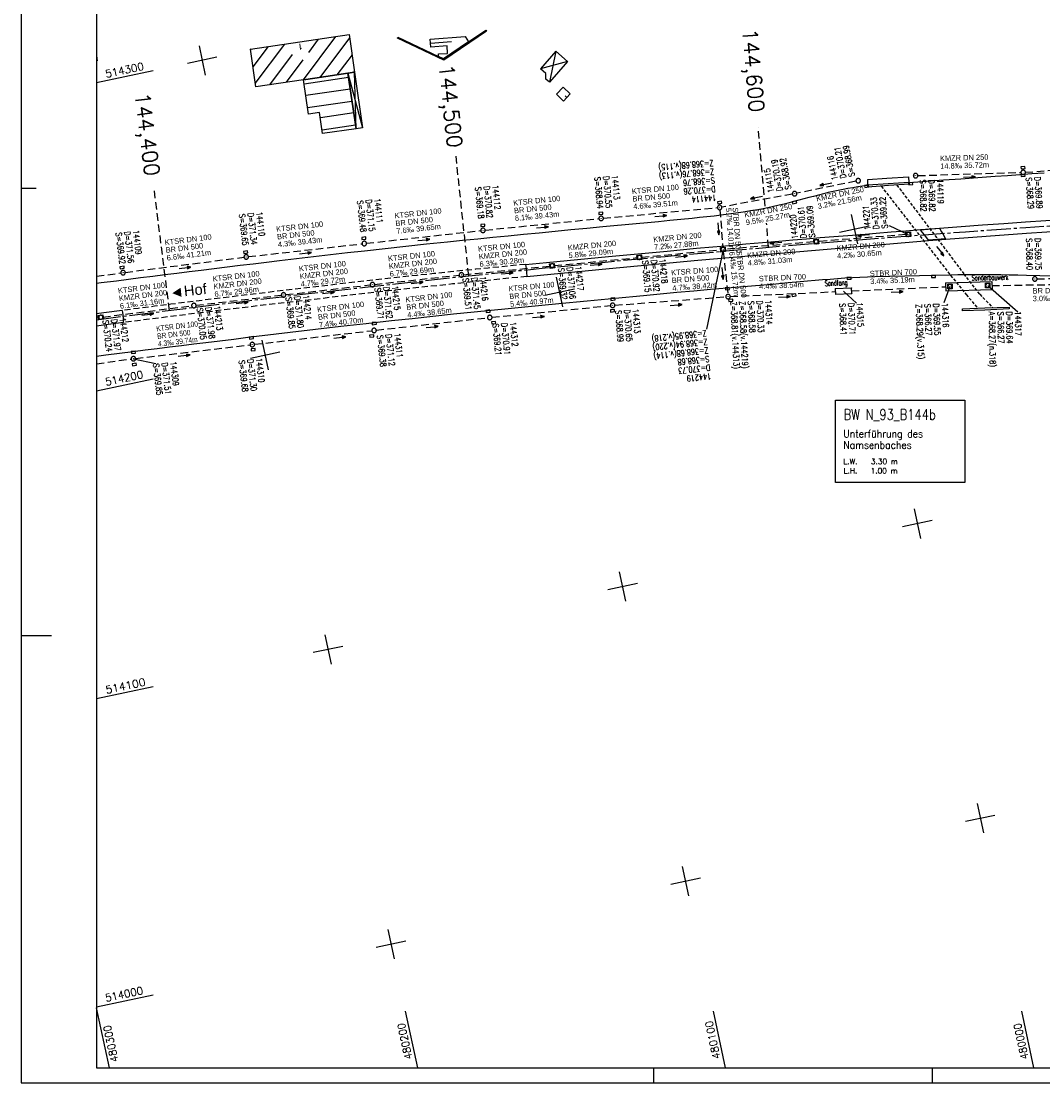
# Model space of a CAD drawing. Extents: x 4513981 to 4515116, y 5480330 to 5480924.
# Tile 1 of 11: x 4513981 to 4514320, y 5480330 to 5480682. Entities that reach past the tile are written whole.
import ezdxf
from ezdxf.enums import TextEntityAlignment as Align

# ---------------------------------------------------------------- set-up
doc = ezdxf.new("R2010")
doc.units = 0
doc.header["$LTSCALE"] = 10
doc.header["$MEASUREMENT"] = 0
for name, pattern in [('ACHSE', [5.5, 4, -0.5, 0.5, -0.5]), ('AUSGEZOGEN', [0]), ('LT00', [0]), ('LT11', [0.3, 0.2, -0.1]), ('LT17', [0.15, 0.1, -0.05]), ('STRICHLINIE2', [0.375, 0.25, -0.125])]:
    doc.linetypes.add(name, pattern=pattern)
doc.layers.get('0').update_dxf_attribs({"linetype": 'LT00'})
for name, color, linetype in [('-BESCH', 7, 'STRICHLINIE2'), ('-BKAN010', 140, 'LT00'), ('-BKAN012', 140, 'LT00'), ('-BKAN013', 140, 'LT00'), ('-BSCH010', 5, 'LT00'), ('-BSCH012', 5, 'LT00'), ('-BSCH013', 5, 'LT00'), ('-Halt-Pfeil', 4, 'LT00'), ('-RICHTUNG-NAME', 250, 'Continuous'), ('A-TEXT-KILOMETER', 30, 'LT17'), ('AX-020', 250, 'ACHSE'), ('BW-SCHRIFT', 20, 'AUSGEZOGEN'), ('DFK_BEB_SCHR', 254, 'LT00'), ('DFK_BEBAUUNG', 250, 'LT00'), ('DFK_HAUS_NR', 250, 'Continuous'), ('MITTELSUE_L', 250, 'LT11'), ('RAHMEN', 250, 'Continuous'), ('V_AFBR_BAB', 250, 'LT00'), ('V_BR_KAPPE', 30, 'LT00'), ('V_BR_WID', 30, 'LT17'), ('V_KA_MULD', 182, 'LT00'), ('V_KA_PRUF', 182, 'LT00'), ('V_MOENCH', 182, 'LT00'), ('V_MSUE', 1, 'LT00'), ('V_PARK_MS', 1, 'LT00'), ('V_RASTER', 250, 'LT00'), ('V_SINKK', 182, 'LT00')]:
    doc.layers.add(name, color=color, linetype=linetype)
doc.styles.add('Arial', font='arial.ttf')
doc.styles.add('Haltungsbeschriftung', font='arial.ttf', dxfattribs={"width": 0.75})
doc.styles.add('Kilometrierung', font='romans.shx')
doc.styles.add('ROMANS', font='romans.shx')
doc.styles.add('schachtbeschriftung', font='romans.shx', dxfattribs={"width": 0.75, "height": 0.2})
doc.styles.get("Standard").update_dxf_attribs({"font": 'romans.shx', "width": 0.8})

# ---------------------------------------------------------------- blocks, each defined once
blk = doc.blocks.new('SYMB0011')
at = {"color": 0, "linetype": 'ByBlock'}
for p, q in [((0.5, 0), (-0.5, 0)), ((0, 0.5), (0, -0.5))]:
    blk.add_line(p, q, dxfattribs=at)
blk = doc.blocks.new('SYMB0003')
at = {"color": 0, "linetype": 'ByBlock'}
for p, q in [((-0.015712, 0), (0.010166, 0.012015)), ((0, -0.021257), (-0.015712, 0)), ((0.010166, 0.012015), (0, -0.021257))]:
    blk.add_line(p, q, dxfattribs=at)
for points in [[(-0.031395, 0.499013), (-0.093691, 0.491144), (-0.154509, 0.475528), (-0.21289, 0.452414), (-0.267913, 0.422164), (-0.318712, 0.385257), (-0.364484, 0.342274), (-0.404509, 0.293893), (-0.438154, 0.240877), (-0.464888, 0.184062), (-0.484292, 0.124345), (-0.496058, 0.062667), (-0.5, 0)], [(-0.5, 0), (-0.496058, -0.062667), (-0.484292, -0.124345), (-0.464888, -0.184062), (-0.438154, -0.240877), (-0.404509, -0.293893), (-0.364485, -0.342274), (-0.318712, -0.385257), (-0.267914, -0.422164), (-0.21289, -0.452414), (-0.154509, -0.475529), (-0.093691, -0.491144), (-0.031395, -0.499014), (0.031395, -0.499014)], [(0.5, 0), (0.496057, 0.062667), (0.484292, 0.124345), (0.464888, 0.184062), (0.438153, 0.240877), (0.404509, 0.293893), (0.364484, 0.342274), (0.318712, 0.385257), (0.267913, 0.422164), (0.21289, 0.452414), (0.154509, 0.475528), (0.093691, 0.491144), (0.031395, 0.499013), (-0.031395, 0.499013)], [(0.031395, -0.499014), (0.093691, -0.491144), (0.154509, -0.475529), (0.21289, -0.452414), (0.267914, -0.422164), (0.318712, -0.385257), (0.364485, -0.342274), (0.404509, -0.293893), (0.438154, -0.240877), (0.464889, -0.184062), (0.484292, -0.124345), (0.496058, -0.062667), (0.5, 0)]]:
    blk.add_lwpolyline(points, dxfattribs=at)
blk = doc.blocks.new('SYMB1210')
at = {"color": 0, "linetype": 'ByBlock'}
blk.add_line((0.018815, -0.179014), (0.055623, -0.17119), dxfattribs=at)
for points in [[(-0.2, -0.2), (-0.2, 0.2), (0.2, 0.2), (0.2, -0.2), (-0.2, -0.2)], [(0.018815, 0.179014), (-0.018815, 0.179014), (-0.055623, 0.17119), (-0.09, 0.155885), (-0.120444, 0.133766), (-0.145623, 0.105801), (-0.164438, 0.073213), (-0.176067, 0.037424), (-0.18, 0)], [(-0.18, 0), (-0.176067, -0.037424), (-0.164438, -0.073213), (-0.145623, -0.105801), (-0.120444, -0.133766), (-0.09, -0.155885), (-0.055623, -0.17119), (-0.018815, -0.179014), (0.018815, -0.179014)], [(0.18, 0), (0.176067, 0.037424), (0.164438, 0.073213), (0.145623, 0.105801), (0.120444, 0.133766), (0.09, 0.155885), (0.055623, 0.17119), (0.018815, 0.179014)], [(0.055623, -0.17119), (0.09, -0.155885), (0.120444, -0.133766), (0.145623, -0.105801), (0.164438, -0.073213), (0.176067, -0.037424), (0.18, 0)]]:
    blk.add_lwpolyline(points, dxfattribs=at)
blk = doc.blocks.new('SYMB0652')
at = {"color": 0, "linetype": 'ByBlock'}
blk.add_lwpolyline([(-0.15, -0.075), (0.15, -0.075), (0.15, 0.075), (-0.15, 0.075), (-0.15, -0.075)], dxfattribs=at)
blk = doc.blocks.new('SYMB0070')
at = {"color": 0, "linetype": 'ByBlock'}
for p, q in [((-0.5, 0), (0.2, 0)), ((0.5, 0), (0.2, 0.1)), ((0.2, 0.1), (0.2, 0)), ((0.468, 0), (0.21, 0.086)), ((0.21, 0.086), (0.21, -0.086)), ((0.21, -0.086), (0.468, 0)), ((0.22, -0.072), (0.437, 0)), ((0.23, -0.058), (0.405, 0)), ((0.24, -0.045), (0.374, 0)), ((0.342, 0), (0.25, 0.031)), ((0.25, 0.031), (0.25, -0.031)), ((0.25, -0.031), (0.342, 0)), ((0.26, -0.017), (0.31, 0)), ((0.27, -0.003), (0.279, 0))]:
    blk.add_line(p, q, dxfattribs=at)
for points in [[(0.2, 0), (0.2, -0.1), (0.5, 0)], [(0.437, 0), (0.22, 0.072), (0.22, -0.072)], [(0.405, 0), (0.23, 0.058), (0.23, -0.058)], [(0.374, 0), (0.24, 0.045), (0.24, -0.045)], [(0.31, 0), (0.26, 0.017), (0.26, -0.017)], [(0.279, 0), (0.27, 0.003), (0.27, -0.003)]]:
    blk.add_lwpolyline(points, dxfattribs=at)

msp = doc.modelspace()

# ---------------------------------------------------------------- linework, layer by layer
at = {"layer": '-BESCH'}
for p, q in [((4514313.93, 5480631.95), (4514361.94, 5480635.38)), ((4514278.22, 5480630.84), (4514312.43, 5480631.88)), ((4514257.69, 5480628.98), (4514238.03, 5480624.98)), ((4514236.56, 5480624.69), (4514213.18, 5480620.39)), ((4514173.85, 5480616.7), (4514211.7, 5480620.19)), ((4514212.5, 5480619.51), (4514213.5, 5480607.04)), ((4514134.62, 5480612.73), (4514172.36, 5480616.55)), ((4514095.21, 5480608.36), (4514133.12, 5480612.57)), ((4514274.29, 5480611.25), (4514245.24, 5480608.95)), ((4514056.03, 5480603.92), (4514093.72, 5480608.19)), ((4514243.74, 5480608.83), (4514214.31, 5480606.35)), ((4514015.15, 5480598.71), (4514054.54, 5480603.74)), ((4514157.59, 5480600.95), (4514185.06, 5480603.6)), ((4514186.55, 5480603.74), (4514212.82, 5480606.22)), ((4514213.64, 5480605.54), (4514215.15, 5480591.4)), ((4514127.46, 5480597.94), (4514156.1, 5480600.8)), ((4514005.61, 5480597.44), (4514013.66, 5480598.52)), ((4514097.95, 5480594.72), (4514125.97, 5480597.79)), ((4514317.8, 5480596.54), (4514365.53, 5480597.58)), ((4514068.42, 5480591.31), (4514096.46, 5480594.55)), ((4514256.23, 5480592.54), (4514287.45, 5480593.94)), ((4514302.83, 5480594.34), (4514344, 5480595)), ((4514038.66, 5480587.79), (4514066.93, 5480591.13)), ((4514177.66, 5480587.8), (4514214.48, 5480590.6)), ((4514215.98, 5480590.69), (4514250.86, 5480592.3)), ((4514007.75, 5480583.88), (4514037.18, 5480587.61)), ((4514136.89, 5480583.79), (4514176.17, 5480587.67)), ((4514005.61, 5480583.6), (4514006.26, 5480583.69)), ((4514098.48, 5480579.52), (4514135.4, 5480583.64)), ((4514058.05, 5480574.82), (4514096.99, 5480579.35)), ((4514018.59, 5480570.13), (4514056.56, 5480574.64)), ((4514005.61, 5480568.39), (4514017.1, 5480569.94))]:
    msp.add_line(p, q, dxfattribs=at)
at = {"layer": '-BSCH012'}
for p, q in [((4514268.65, 5480614.29), (4514275.04, 5480611.31)), ((4514213.56, 5480606.29), (4514208.1, 5480579.89)), ((4514288.88, 5480594), (4514286.9, 5480588.61)), ((4514253.54, 5480592.43), (4514257.81, 5480588.43)), ((4514017.84, 5480570.04), (4514025.3, 5480568.42))]:
    msp.add_line(p, q, dxfattribs=at)
at = {"layer": '-BSCH013'}
msp.add_line((4514301.4, 5480594.32), (4514311.45, 5480585.57), dxfattribs=at)
at = {"layer": 'A-TEXT-KILOMETER', "ltscale": 2.5}
for p, q in [((4514227.51, 5480620.73), (4514225.26, 5480646.91)), ((4514129.15, 5480597.57), (4514124.92, 5480637.34)), ((4514029.81, 5480586.09), (4514024.79, 5480625.77)), ((4514228.69, 5480607.07), (4514228, 5480615.08))]:
    msp.add_line(p, q, dxfattribs=at)
at = {"layer": 'AX-020', "ltscale": 0.2, "flags": 128}
msp.add_lwpolyline([(4514005.61, 5480582.98), (4514015.33, 5480584.25), (4514035.19, 5480586.76), (4514055.05, 5480589.2), (4514074.93, 5480591.55), (4514094.81, 5480593.83), (4514114.7, 5480596.03), (4514134.6, 5480598.14), (4514154.51, 5480600.18), (4514174.43, 5480602.14), (4514194.35, 5480604.02), (4514214.29, 5480605.82), (4514234.22, 5480607.53), (4514254.17, 5480609.17), (4514274.12, 5480610.73), (4514294.08, 5480612.21), (4514314.04, 5480613.61), (4514334.01, 5480614.93), (4514353.99, 5480616.17), (4514373.97, 5480617.33), (4514393.95, 5480618.41), (4514413.94, 5480619.41), (4514433.93, 5480620.33), (4514453.93, 5480621.17), (4514473.92, 5480621.94), (4514493.93, 5480622.62), (4514513.93, 5480623.22), (4514533.94, 5480623.74), (4514553.94, 5480624.18), (4514573.95, 5480624.54), (4514593.97, 5480624.82), (4514613.98, 5480625.02), (4514633.99, 5480625.14), (4514654, 5480625.18), (4514674.02, 5480625.14), (4514694.03, 5480625.03), (4514714.04, 5480624.83), (4514734.05, 5480624.55), (4514754.06, 5480624.19), (4514774.07, 5480623.75), (4514794.08, 5480623.23), (4514814.08, 5480622.63), (4514834.08, 5480621.95), (4514854.08, 5480621.19), (4514874.08, 5480620.35), (4514894.07, 5480619.44), (4514912.36, 5480618.52)], dxfattribs=at)
at = {"layer": 'BW-SCHRIFT'}
msp.add_lwpolyline([(4514250.85, 5480556.27), (4514293.84, 5480556.27), (4514293.84, 5480528.95), (4514250.85, 5480528.95)], close=True, dxfattribs=at)
at = {"layer": 'DFK_BEB_SCHR'}
for p, q in [((4514062.52, 5480673.7), (4514057.51, 5480666.98)), ((4514058.31, 5480661.36), (4514068.12, 5480674.51)), ((4514084.91, 5480676.97), (4514074.23, 5480662.63)), ((4514076.02, 5480671.74), (4514079.31, 5480676.15)), ((4514079.81, 5480663.43), (4514089.63, 5480676.6)), ((4514123.4, 5480675.26), (4514116.44, 5480674.69)), ((4514056.71, 5480672.6), (4514056.92, 5480672.88)), ((4514070.52, 5480671.05), (4514063.03, 5480661)), ((4514090.43, 5480670.98), (4514085.41, 5480664.26)), ((4514068.63, 5480661.81), (4514074.16, 5480669.24)), ((4514074.48, 5480661.34), (4514089.22, 5480663.51)), ((4514091.02, 5480665.08), (4514091.23, 5480665.37)), ((4514089.81, 5480659.55), (4514075.05, 5480657.38)), ((4514161.1, 5480657.34), (4514161.71, 5480656.75)), ((4514075.61, 5480653.42), (4514090.39, 5480655.59)), ((4514090.97, 5480651.64), (4514079.91, 5480650.01)), ((4514080.48, 5480646.05), (4514091.56, 5480647.68))]:
    msp.add_line(p, q, dxfattribs=at)
at = {"layer": 'DFK_BEBAUUNG'}
for p, q in [((4514158.04, 5480672.13), (4514152.99, 5480666.3)), ((4514158.04, 5480672.13), (4514155.91, 5480661.84)), ((4514158.04, 5480672.13), (4514161.9, 5480668.75)), ((4514161.9, 5480668.75), (4514152.99, 5480666.3)), ((4514161.9, 5480668.75), (4514155.91, 5480661.84)), ((4514089.03, 5480664.79), (4514091.26, 5480665.12)), ((4514089.03, 5480664.79), (4514093.89, 5480646.7)), ((4514091.75, 5480646.39), (4514089.03, 5480664.79)), ((4514091.75, 5480646.39), (4514091.26, 5480665.12)), ((4514091.26, 5480665.12), (4514093.89, 5480646.7)), ((4514154.75, 5480664.78), (4514152.99, 5480666.3)), ((4514154.69, 5480662.88), (4514154.75, 5480664.78)), ((4514155.91, 5480661.84), (4514154.69, 5480662.88)), ((4514093.89, 5480646.7), (4514091.75, 5480646.39))]:
    msp.add_line(p, q, dxfattribs=at)
for points in [[(4514056.68, 5480672.84), (4514089.48, 5480677.63), (4514091.26, 5480665.12), (4514089.03, 5480664.79), (4514078.03, 5480663.17), (4514074.3, 5480662.64), (4514058.46, 5480660.33), (4514056.68, 5480672.84)], [(4514120.81, 5480669.61), (4514129.12, 5480675.22), (4514134.83, 5480679.08), (4514135.05, 5480678.75), (4514120.84, 5480669.15), (4514105.45, 5480676.44), (4514105.62, 5480676.81), (4514119.12, 5480670.41), (4514120.81, 5480669.61)], [(4514116.32, 5480676.11), (4514127.97, 5480677.05), (4514129.12, 5480675.22), (4514120.81, 5480669.61), (4514119.12, 5480670.41), (4514119.07, 5480671.23), (4514122.11, 5480671.4), (4514121.97, 5480673.9), (4514116.54, 5480673.47), (4514116.32, 5480676.11)], [(4514005.61, 5480670.73), (4514005.85, 5480668.93), (4514005.61, 5480668.89)], [(4514078.03, 5480663.17), (4514089.03, 5480664.79), (4514091.75, 5480646.39), (4514080.66, 5480644.76), (4514079.66, 5480651.76), (4514075.92, 5480651.25), (4514074.3, 5480662.64), (4514078.03, 5480663.17)], [(4514160.51, 5480660.2), (4514162.85, 5480657.93), (4514160.57, 5480655.58), (4514158.26, 5480657.88), (4514160.51, 5480660.2)]]:
    msp.add_lwpolyline(points, dxfattribs=at)
at = {"layer": 'MITTELSUE_L', "flags": 128}
for points in [[(4514148.04, 5480601.35), (4514143.89, 5480600.95), (4514139.74, 5480600.54), (4514135.59, 5480600.14), (4514131.44, 5480599.72), (4514127.28, 5480599.31), (4514123.13, 5480598.88), (4514117.54, 5480598.3), (4514111.94, 5480597.7), (4514106.35, 5480597.1), (4514100.76, 5480596.48), (4514095.16, 5480595.85), (4514085.98, 5480594.81), (4514076.8, 5480593.75), (4514067.63, 5480592.67), (4514058.76, 5480591.61), (4514049.9, 5480590.54), (4514041.04, 5480589.46), (4514035.64, 5480588.79), (4514030.24, 5480588.11), (4514024.85, 5480587.43), (4514019.45, 5480586.75), (4514014.06, 5480586.05)], [(4514148.4, 5480597.35), (4514123.75, 5480594.86), (4514095.78, 5480591.79), (4514068.19, 5480588.65), (4514041.43, 5480585.45), (4514014.5, 5480582.05)]]:
    msp.add_lwpolyline(points, dxfattribs=at)
at = {"layer": 'RAHMEN'}
for p, q in [((4513980.61, 5480626.65), (4513985.61, 5480626.65)), ((4513980.61, 5480478.15), (4513990.61, 5480478.15)), ((4514190.61, 5480329.65), (4514190.61, 5480334.65)), ((4514283.11, 5480329.65), (4514283.11, 5480334.65))]:
    msp.add_line(p, q, dxfattribs=at)
for points in [[(4513980.61, 5480329.65), (4515115.61, 5480329.65), (4515115.61, 5480923.65), (4513980.61, 5480923.65), (4513980.61, 5480329.65)], [(4514005.61, 5480334.65), (4514930.61, 5480334.65), (4514930.61, 5480918.65), (4514005.61, 5480918.65), (4514005.61, 5480334.65)]]:
    msp.add_lwpolyline(points, dxfattribs=at)
at = {"layer": 'V_AFBR_BAB'}
msp.add_line((4514275.36, 5480628.48), (4514275.41, 5480627.98), dxfattribs=at)
for points in [[(4514320.18, 5480631.69), (4514316.1, 5480631.39), (4514312.02, 5480631.09), (4514307.93, 5480630.79), (4514303.85, 5480630.49), (4514298.15, 5480630.08), (4514292.46, 5480629.68), (4514286.76, 5480629.28), (4514281.06, 5480628.88), (4514275.36, 5480628.48)], [(4514275.41, 5480627.98), (4514268.45, 5480627.51), (4514261.6, 5480627.02), (4514261.52, 5480627.57)], [(4514261.52, 5480627.57), (4514259.89, 5480627.32), (4514258.25, 5480627.07), (4514256.63, 5480626.8), (4514255, 5480626.53), (4514253.38, 5480626.23), (4514251.76, 5480625.91), (4514250.12, 5480625.56), (4514248.48, 5480625.18), (4514246.85, 5480624.78), (4514245.23, 5480624.37), (4514243.6, 5480623.94), (4514241.98, 5480623.51), (4514240.36, 5480623.07), (4514238.73, 5480622.64), (4514237.11, 5480622.21), (4514235.49, 5480621.78), (4514233.86, 5480621.37), (4514232.23, 5480620.98), (4514229.85, 5480620.45), (4514227.46, 5480619.96), (4514225.06, 5480619.5), (4514222.65, 5480619.09), (4514220.24, 5480618.7), (4514217.83, 5480618.34), (4514215.41, 5480618.01), (4514212.98, 5480617.7), (4514210.56, 5480617.41), (4514208.13, 5480617.14), (4514205.69, 5480616.88), (4514203.26, 5480616.62), (4514199.56, 5480616.25), (4514195.85, 5480615.88), (4514192.14, 5480615.52), (4514188.44, 5480615.17), (4514184.73, 5480614.82), (4514181.03, 5480614.48), (4514177.32, 5480614.13), (4514173.61, 5480613.79), (4514168.35, 5480613.29), (4514163.08, 5480612.78), (4514157.81, 5480612.27), (4514152.54, 5480611.76), (4514147.27, 5480611.25), (4514142.23, 5480610.75), (4514137.19, 5480610.25), (4514132.15, 5480609.75), (4514127.11, 5480609.25), (4514122.06, 5480608.73), (4514115.17, 5480608.02), (4514108.28, 5480607.29), (4514101.39, 5480606.54), (4514094.51, 5480605.78), (4514088.86, 5480605.15), (4514083.22, 5480604.51), (4514077.58, 5480603.86), (4514071.94, 5480603.2), (4514066.3, 5480602.52), (4514061.97, 5480602), (4514057.64, 5480601.47), (4514053.3, 5480600.94), (4514048.97, 5480600.4), (4514044.64, 5480599.87), (4514040.31, 5480599.33), (4514036.3, 5480598.84), (4514032.28, 5480598.34), (4514028.27, 5480597.85), (4514024.25, 5480597.35), (4514020.24, 5480596.86), (4514016.23, 5480596.35), (4514012.21, 5480595.84), (4514007.12, 5480595.19), (4514005.61, 5480594.99)], [(4514148.04, 5480601.35), (4514154.91, 5480602.01), (4514161.78, 5480602.67), (4514168.64, 5480603.33), (4514175.51, 5480603.98), (4514185.25, 5480604.89), (4514194.99, 5480605.8), (4514204.72, 5480606.69), (4514210.2, 5480607.18), (4514215.68, 5480607.67), (4514221.16, 5480608.16), (4514226.63, 5480608.63), (4514232.11, 5480609.1), (4514236.68, 5480609.48), (4514241.25, 5480609.86), (4514245.82, 5480610.23), (4514250.38, 5480610.6), (4514254.95, 5480610.97), (4514259.52, 5480611.33), (4514264.42, 5480611.72), (4514269.32, 5480612.11), (4514274.22, 5480612.5), (4514279.12, 5480612.89), (4514282.28, 5480613.14), (4514285.45, 5480613.39), (4514292.56, 5480613.93), (4514299.67, 5480614.46), (4514306.79, 5480614.98), (4514313.9, 5480615.48), (4514327.47, 5480616.39)], [(4514148.4, 5480597.35), (4514175.81, 5480600.02), (4514205.17, 5480602.72), (4514232.49, 5480605.1), (4514259.82, 5480607.44), (4514281.76, 5480609.3), (4514287.47, 5480609.74), (4514314.33, 5480611.71), (4514341.29, 5480613.49)], [(4514005.61, 5480570.87), (4514008.74, 5480571.29), (4514013.23, 5480571.88), (4514017.71, 5480572.46), (4514021.74, 5480572.97), (4514025.76, 5480573.48), (4514029.79, 5480573.97), (4514033.82, 5480574.46), (4514037.86, 5480574.96), (4514041.89, 5480575.45), (4514046.55, 5480576.01), (4514051.21, 5480576.58), (4514055.87, 5480577.15), (4514060.53, 5480577.72), (4514065.19, 5480578.28), (4514069.86, 5480578.84), (4514078.26, 5480579.83), (4514086.67, 5480580.8), (4514095.09, 5480581.75), (4514103.5, 5480582.68), (4514110.36, 5480583.43), (4514117.23, 5480584.17), (4514124.09, 5480584.89), (4514130.96, 5480585.6), (4514136.58, 5480586.17), (4514142.19, 5480586.74), (4514147.81, 5480587.29), (4514153.43, 5480587.84), (4514159.06, 5480588.39), (4514168.41, 5480589.29), (4514177.77, 5480590.18), (4514187.13, 5480591.06), (4514192.69, 5480591.58), (4514198.25, 5480592.09), (4514203.81, 5480592.59), (4514209.37, 5480593.09), (4514214.93, 5480593.58), (4514218.97, 5480593.92), (4514223.01, 5480594.27), (4514227.05, 5480594.61), (4514231.09, 5480594.95), (4514235.13, 5480595.3), (4514239.17, 5480595.65), (4514241.64, 5480595.86), (4514244.12, 5480596.08), (4514246.59, 5480596.29), (4514249.07, 5480596.49), (4514251.55, 5480596.68), (4514254.02, 5480596.86), (4514256.5, 5480597.01), (4514258.98, 5480597.15), (4514261.46, 5480597.25), (4514263.95, 5480597.33), (4514288.71, 5480597.93), (4514291.54, 5480597.99), (4514294.38, 5480598.02), (4514297.22, 5480598.03), (4514300.05, 5480598.03), (4514302.89, 5480598), (4514305.73, 5480597.97), (4514308.56, 5480597.92), (4514311.4, 5480597.86), (4514314.24, 5480597.8), (4514318.68, 5480597.7), (4514323.11, 5480597.6)], [(4514014.06, 5480586.05), (4514008.01, 5480585.26), (4514005.61, 5480584.94)], [(4514014.5, 5480582.05), (4514009.51, 5480581.4), (4514005.61, 5480580.89)]]:
    msp.add_lwpolyline(points, dxfattribs=at)
at = {"layer": 'V_BR_KAPPE'}
msp.add_line((4514293.08, 5480585.94), (4514293.04, 5480586.62), dxfattribs=at)
for points in [[(4514261.67, 5480627.64), (4514261.58, 5480629.56), (4514267.91, 5480629.95), (4514275.1, 5480630.41), (4514275.22, 5480628.53), (4514268.37, 5480628.06), (4514261.67, 5480627.64)], [(4514281.72, 5480609.4), (4514280.56, 5480611.03), (4514279.81, 5480611.91), (4514279.13, 5480612.86), (4514285.45, 5480613.35), (4514286.11, 5480612.19), (4514286.52, 5480611.51), (4514287.43, 5480609.82), (4514281.72, 5480609.4)], [(4514293.04, 5480586.62), (4514300.44, 5480586.88), (4514308.54, 5480587.2), (4514308.58, 5480586.58), (4514300.46, 5480586.21), (4514293.08, 5480585.94)]]:
    msp.add_lwpolyline(points, dxfattribs=at)
at = {"layer": 'V_BR_WID'}
for p, q in [((4514266.06, 5480627.34), (4514289.1, 5480597.7)), ((4514271.24, 5480627.71), (4514293.69, 5480597.97)), ((4514289.1, 5480597.7), (4514294.28, 5480591.34)), ((4514298.77, 5480591.47), (4514293.69, 5480597.97)), ((4514294.28, 5480591.34), (4514298.08, 5480586.8)), ((4514298.77, 5480591.47), (4514303.08, 5480586.98))]:
    msp.add_line(p, q, dxfattribs=at)
at = {"layer": 'V_MOENCH'}
for p, q in [((4514287.41, 5480595.27), (4514302.79, 5480595.71)), ((4514287.41, 5480595.27), (4514287.49, 5480592.61)), ((4514287.49, 5480592.61), (4514302.87, 5480593.05)), ((4514302.79, 5480595.71), (4514302.87, 5480593.05))]:
    msp.add_line(p, q, dxfattribs=at)
msp.add_lwpolyline([(4514256.18, 5480593.51), (4514250.81, 5480593.29), (4514250.89, 5480591.45), (4514256.26, 5480591.71), (4514256.18, 5480593.51)], dxfattribs=at)
at = {"layer": 'V_PARK_MS'}
for points in [[(4514148.04, 5480601.35), (4514148.17, 5480599.99), (4514148.27, 5480598.63), (4514148.4, 5480597.35)], [(4514014.06, 5480586.05), (4514014.19, 5480585.35), (4514014.3, 5480584.66), (4514014.38, 5480584.13), (4514014.43, 5480583.6), (4514014.47, 5480583.08), (4514014.49, 5480582.56), (4514014.5, 5480582.05)]]:
    msp.add_lwpolyline(points, dxfattribs=at)
at = {"layer": 'V_RASTER'}
for p, q in [((4514039.62, 5480673.97), (4514041.7, 5480664.19)), ((4514045.55, 5480670.13), (4514035.77, 5480668.04)), ((4514024.43, 5480665.62), (4514005.61, 5480661.59)), ((4514256.1, 5480617.97), (4514258.18, 5480608.19)), ((4514252.25, 5480612.04), (4514262.03, 5480614.13)), ((4514160.39, 5480587.3), (4514158.3, 5480597.07)), ((4514154.46, 5480591.14), (4514164.24, 5480593.23)), ((4514060.51, 5480576.18), (4514062.6, 5480566.4)), ((4514056.66, 5480570.25), (4514066.44, 5480572.34)), ((4514005.61, 5480559.34), (4514024.43, 5480563.36)), ((4514276.99, 5480520.18), (4514279.08, 5480510.4)), ((4514282.92, 5480516.33), (4514273.14, 5480514.24)), ((4514181.29, 5480489.5), (4514179.2, 5480499.28)), ((4514185.13, 5480495.44), (4514175.35, 5480493.35)), ((4514081.41, 5480478.39), (4514083.49, 5480468.61)), ((4514087.34, 5480474.54), (4514077.56, 5480472.45)), ((4514024.43, 5480461.1), (4514005.61, 5480457.08)), ((4514297.89, 5480422.38), (4514299.98, 5480412.6)), ((4514294.04, 5480416.45), (4514303.82, 5480418.54)), ((4514202.18, 5480391.71), (4514200.09, 5480401.49)), ((4514196.25, 5480395.56), (4514206.03, 5480397.65)), ((4514102.3, 5480380.59), (4514104.39, 5480370.81)), ((4514098.45, 5480374.66), (4514108.23, 5480376.75)), ((4514005.61, 5480354.82), (4514024.43, 5480358.84)), ((4514009.86, 5480334.65), (4514005.61, 5480354.55)), ((4514108.1, 5480353.47), (4514112.12, 5480334.65)), ((4514214.37, 5480334.65), (4514210.35, 5480353.47)), ((4514312.61, 5480353.47), (4514316.63, 5480334.65))]:
    msp.add_line(p, q, dxfattribs=at)

# ---------------------------------------------------------------- block references
at = {"layer": '-Halt-Pfeil', "yscale": 3.999999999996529}
for p, xscale, zscale, rotation in [((4514247.66, 5480627.96), 3.999999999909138, 4, 191.5019699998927), ((4514295.36, 5480630.36), 3.999999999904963, 4, 1.741849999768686), ((4514224.69, 5480623.53), 3.999999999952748, 4, 190.4299600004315), ((4514192.87, 5480617.45), 4.000000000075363, 4, 5.266930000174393), ((4514153.59, 5480613.65), 4.00000000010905, 4, 5.783320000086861), ((4514212.01, 5480613.19), 4.00000000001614, 4, 274.5896799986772), ((4514260.16, 5480610.96), 4.000000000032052, 4, 184.5228900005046), ((4514114.28, 5480609.47), 3.999999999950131, 4, 6.342509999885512), ((4514231.11, 5480608.49), 4.000000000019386, 4, 184.810679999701), ((4514285.64, 5480605.77), 3.999999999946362, 4, 307.9999999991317), ((4514074.99, 5480605.06), 4.000000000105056, 4, 6.465700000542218), ((4514199.78, 5480603.98), 4.000000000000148, 4.000000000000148, 5.379330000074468), ((4514034.97, 5480600.23), 3.999999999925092, 4, 7.27942999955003), ((4514171.42, 5480601.28), 4.000000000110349, 4, 5.523390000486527), ((4514213.4, 5480598.37), 3.999999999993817, 4, 276.071789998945), ((4514141.88, 5480598.38), 3.999999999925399, 4, 5.69563000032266), ((4514082.55, 5480591.94), 3.999999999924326, 4, 6.603190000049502), ((4514112.07, 5480595.26), 3.999999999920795, 4, 6.240559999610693), ((4514271.35, 5480592.22), 3.999999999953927, 4, 2.560639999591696), ((4514053.95, 5480588.59), 3.99999999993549, 4, 6.751110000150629), ((4514233.92, 5480590.57), 4.000000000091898, 4, 2.634160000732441), ((4514197.97, 5480587.87), 4.000000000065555, 4, 4.347480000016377), ((4514022.59, 5480584.75), 3.999999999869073, 4, 7.212639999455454), ((4514152.25, 5480583.91), 3.999999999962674, 4, 5.639259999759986), ((4514117.05, 5480580.58), 3.999999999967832, 4, 6.370699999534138), ((4514086.38, 5480577.11), 4.000000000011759, 4, 6.631379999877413), ((4514034.67, 5480571.08), 4.000000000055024, 4, 6.778890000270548)]:
    msp.add_blockref('SYMB0070', p, dxfattribs=dict(at, xscale=xscale, zscale=zscale, rotation=rotation))
at = {"layer": 'V_KA_MULD', "yscale": 3.799999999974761, "zscale": 3.8}
for p, xscale, rotation in [((4514275.04, 5480611.31), 3.800000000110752, 184.6289719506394), ((4514213.56, 5480606.29), 3.799999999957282, 5.409727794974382), ((4514244.49, 5480608.89), 3.800000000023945, 5.63194804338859), ((4514185.8, 5480603.67), 3.799999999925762, 5.999478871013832), ((4514156.84, 5480600.87), 3.799999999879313, 5.757764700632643), ((4514288.88, 5480594), 3.800000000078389, 1.925608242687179e-10), ((4514301.4, 5480594.32), 3.800000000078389, 1.925608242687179e-10), ((4514007, 5480583.79), 3.800000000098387, 8.453942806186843)]:
    msp.add_blockref('SYMB1210', p, dxfattribs=dict(at, xscale=xscale, rotation=rotation))
at = {"layer": 'V_KA_PRUF', "xscale": 1.499999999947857, "yscale": 1.499999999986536, "zscale": 1.5, "rotation": 359.9999999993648}
for p in [(4514277.47, 5480630.81), (4514313.18, 5480631.9), (4514258.43, 5480629.13), (4514237.3, 5480624.83), (4514212.44, 5480620.25), (4514173.1, 5480616.63), (4514133.87, 5480612.65), (4514094.47, 5480608.28), (4514055.28, 5480603.84), (4514014.4, 5480598.62), (4514126.71, 5480597.87), (4514317.05, 5480596.52), (4514097.2, 5480594.64), (4514067.67, 5480591.22), (4514215.23, 5480590.66), (4514037.92, 5480587.7), (4514176.91, 5480587.75), (4514136.14, 5480583.72), (4514097.73, 5480579.43), (4514057.3, 5480574.73), (4514017.84, 5480570.04)]:
    msp.add_blockref('SYMB0003', p, dxfattribs=at)
at = {"layer": 'V_MOENCH', "xscale": 0.09999999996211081, "yscale": 0.09999999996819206, "zscale": 0.1, "rotation": 6.519677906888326e-09}
for p in [(4514250.81, 5480593.29), (4514256.18, 5480593.51), (4514250.89, 5480591.45), (4514256.26, 5480591.71)]:
    msp.add_blockref('SYMB0011', p, dxfattribs=at)
at = {"layer": 'V_MSUE', "xscale": 0.09999999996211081, "yscale": 0.09999999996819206, "zscale": 0.1, "rotation": 6.519677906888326e-09}
for p in [(4514148.17, 5480599.99), (4514148.27, 5480598.63), (4514014.3, 5480584.66), (4514014.43, 5480583.6)]:
    msp.add_blockref('SYMB0011', p, dxfattribs=at)
at = {"layer": 'V_SINKK', "yscale": 4.500000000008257, "zscale": 4.5}
for p, xscale, rotation in [((4514313.14, 5480633.44), 4.500000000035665, 4.908081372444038), ((4514275.84, 5480628.15), 4.5000000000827, 4.739630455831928), ((4514313.13, 5480630.88), 4.500000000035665, 4.908081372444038), ((4514261.26, 5480627.34), 4.499999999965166, 186.9755990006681), ((4514212.42, 5480621.89), 4.500000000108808, 7.291632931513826), ((4514237.26, 5480621.94), 4.499999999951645, 14.9970473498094), ((4514173, 5480618.27), 4.499999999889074, 4.398058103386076), ((4514133.83, 5480614.3), 4.499999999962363, 5.862634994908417), ((4514094.33, 5480610.03), 4.499999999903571, 7.259096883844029), ((4514055.09, 5480605.43), 4.49999999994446, 6.586317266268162), ((4514014.1, 5480600.31), 4.499999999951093, 7.492334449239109), ((4514255.39, 5480596.7), 4.499999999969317, 3.618257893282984), ((4514283.39, 5480597.37), 4.50000000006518, 3.466521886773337e-10), ((4514214.96, 5480593.28), 4.499999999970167, 5.529250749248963), ((4514176.99, 5480589.83), 4.500000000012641, 6.238200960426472), ((4514216.12, 5480589.47), 4.500000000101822, 4.80748019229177), ((4514237.11, 5480591.14), 4.499999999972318, 6.915499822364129), ((4514135.56, 5480585.81), 4.50000000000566, 5.696474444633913), ((4514176.86, 5480585.96), 4.500000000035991, 6.710198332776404), ((4514097.78, 5480581.75), 4.500000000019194, 6.122600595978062), ((4514137.41, 5480582.01), 4.499999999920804, 6.862308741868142), ((4514057.03, 5480576.99), 4.500000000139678, 7.000930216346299), ((4514096.96, 5480577.58), 4.500000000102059, 184.9561303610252), ((4514017.82, 5480572.16), 4.500000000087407, 6.860392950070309), ((4514057.59, 5480573.05), 4.500000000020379, 7.925900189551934), ((4514018.12, 5480568.13), 4.500000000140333, 9.829641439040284)]:
    msp.add_blockref('SYMB0652', p, dxfattribs=dict(at, xscale=xscale, rotation=rotation))

# ---------------------------------------------------------------- texts
at = {"layer": '-BKAN010', "style": 'Haltungsbeschriftung', "width": 0.9}
for s, p in [('KMZR DN 250', (4514285.59, 5480635.62)), ('14.8‰ 35.72m', (4514285.67, 5480633.06))]:
    msp.add_text(s, height=1.8, rotation=1.7418, dxfattribs=at).set_placement(p)
at = {"layer": '-BKAN012'}
for s, rotation, style, width, p in [('KTSR DN 100', 5.2669, 'Haltungsbeschriftung', 0.9, (4514183.36, 5480624.72)), ('BR DN 500', 5.2669, 'Haltungsbeschriftung', 0.9, (4514183.59, 5480622.17)), ('KMZR DN 250', 11.502, 'Haltungsbeschriftung', 0.9, (4514244.68, 5480622.25)), ('KTSR DN 100', 5.7833, 'Haltungsbeschriftung', 0.9, (4514144.01, 5480620.84)), ('BR DN 500', 5.7833, 'Haltungsbeschriftung', 0.9, (4514144.27, 5480618.29)), ('4.6‰ 39.51m', 5.2669, 'Haltungsbeschriftung', 0.9, (4514183.83, 5480619.62)), ('KMZR DN 250', 10.43, 'Haltungsbeschriftung', 0.9, (4514220.82, 5480616.87)), ('3.2‰ 21.56m', 11.502, 'Haltungsbeschriftung', 0.9, (4514245.19, 5480619.74)), ('KTSR DN 100', 6.3425, 'Haltungsbeschriftung', 0.9, (4514104.63, 5480616.57)), ('6.1‰ 39.43m', 5.7833, 'Haltungsbeschriftung', 0.9, (4514144.53, 5480615.74)), ('5.7‰ 14.01m', 274.5897, 'Haltungsbeschriftung', 0.8, (4514214.47, 5480620.01)), ('STBR DN 500', 274.5897, 'Haltungsbeschriftung', 0.8, (4514216.7, 5480620.19)), ('9.5‰ 25.27m', 10.43, 'Haltungsbeschriftung', 0.9, (4514221.28, 5480614.35)), ('KTSR DN 100', 6.4657, 'Haltungsbeschriftung', 0.9, (4514065.33, 5480612.14)), ('BR DN 500', 6.3425, 'Haltungsbeschriftung', 0.9, (4514104.92, 5480614.03)), ('7.6‰ 39.65m', 6.3425, 'Haltungsbeschriftung', 0.9, (4514105.2, 5480611.48)), ('KTSR DN 100', 7.2794, 'Haltungsbeschriftung', 0.9, (4514028.34, 5480607.69)), ('BR DN 500', 6.4657, 'Haltungsbeschriftung', 0.9, (4514065.62, 5480609.6)), ('KMZR DN 200', 5.3793, 'Haltungsbeschriftung', 0.9, (4514190.49, 5480608.7)), ('BR DN 500', 7.2794, 'Haltungsbeschriftung', 0.9, (4514028.66, 5480605.15)), ('4.3‰ 39.43m', 6.4657, 'Haltungsbeschriftung', 0.9, (4514065.9, 5480607.05)), ('KTSR DN 100', 5.6956, 'Haltungsbeschriftung', 0.9, (4514132.32, 5480605.58)), ('KMZR DN 200', 5.5234, 'Haltungsbeschriftung', 0.9, (4514162.13, 5480605.96)), ('7.2‰ 27.88m', 5.3793, 'Haltungsbeschriftung', 0.9, (4514190.73, 5480606.15)), ('KMZR DN 200', 4.5229, 'Haltungsbeschriftung', 0.9, (4514251.28, 5480605.81)), ('6.6‰ 41.21m', 7.2794, 'Haltungsbeschriftung', 0.9, (4514028.99, 5480602.61)), ('KTSR DN 100', 6.2406, 'Haltungsbeschriftung', 0.9, (4514102.44, 5480602.38)), ('KMZR DN 200', 6.2406, 'Haltungsbeschriftung', 0.9, (4514102.71, 5480599.83)), ('KMZR DN 200', 5.6956, 'Haltungsbeschriftung', 0.9, (4514132.57, 5480603.03)), ('6.3‰ 30.28m', 5.6956, 'Haltungsbeschriftung', 0.9, (4514132.82, 5480600.49)), ('5.8‰ 29.09m', 5.5234, 'Haltungsbeschriftung', 0.9, (4514162.37, 5480603.42)), ('6.4‰ 15.72m', 276.0718, 'Haltungsbeschriftung', 0.9, (4514215.58, 5480605.53)), ('STBR DN 500', 276.0718, 'Haltungsbeschriftung', 0.9, (4514217.97, 5480605.79)), ('KMZR DN 200', 4.8107, 'Haltungsbeschriftung', 0.9, (4514221.62, 5480603.45)), ('4.8‰ 31.03m', 4.8107, 'Haltungsbeschriftung', 0.9, (4514221.84, 5480600.9)), ('4.2‰ 30.65m', 4.5229, 'Haltungsbeschriftung', 0.9, (4514251.48, 5480603.26)), ('KTSR DN 100', 6.6032, 'Haltungsbeschriftung', 0.9, (4514072.88, 5480598.99)), ('KMZR DN 200', 6.6032, 'Haltungsbeschriftung', 0.9, (4514073.17, 5480596.45)), ('6.7‰ 29.69m', 6.2406, 'Haltungsbeschriftung', 0.9, (4514102.99, 5480597.29)), ('KTSR DN 100', 4.3475, 'Haltungsbeschriftung', 0.9, (4514196.41, 5480597.67)), ('STBR DN 700', 2.5606, 'Haltungsbeschriftung', 0.9, (4514262.31, 5480597.38)), ('KTSR DN 100', 6.7511, 'Haltungsbeschriftung', 0.9, (4514044.25, 5480595.62)), ('KMZR DN 200', 6.7511, 'Haltungsbeschriftung', 0.9, (4514044.55, 5480593.08)), ('4.7‰ 29.72m', 6.6032, 'Haltungsbeschriftung', 0.9, (4514073.47, 5480593.91)), ('BR DN 500', 4.3475, 'Haltungsbeschriftung', 0.9, (4514196.6, 5480595.12)), ('STBR DN 700', 2.6342, 'Haltungsbeschriftung', 0.9, (4514225.48, 5480595.7)), ('Sandfang', 2.4968, 'ROMANS', 0.55, (4514247.34, 5480594.15)), ('3.4‰ 35.19m', 2.5606, 'Haltungsbeschriftung', 0.9, (4514262.42, 5480594.82)), ('Sonderbauwerk', 1, 'ROMANS', 0.55, (4514296.09, 5480596.02)), ('KTSR DN 100', 7.2126, 'Haltungsbeschriftung', 0.9, (4514012.84, 5480591.7)), ('KMZR DN 200', 7.2126, 'Haltungsbeschriftung', 0.9, (4514013.16, 5480589.16)), ('6.7‰ 29.96m', 6.7511, 'Haltungsbeschriftung', 0.9, (4514044.85, 5480590.54)), ('KTSR DN 100', 5.6393, 'Haltungsbeschriftung', 0.8, (4514142.48, 5480592.34)), ('4.7‰ 38.42m', 4.3475, 'Haltungsbeschriftung', 0.9, (4514196.79, 5480592.57)), ('4.4‰ 38.54m', 2.6342, 'Haltungsbeschriftung', 0.9, (4514225.59, 5480593.14)), ('6.1‰ 31.16m', 7.2126, 'Haltungsbeschriftung', 0.9, (4514013.48, 5480586.62)), ('KTSR DN 100', 6.3707, 'Haltungsbeschriftung', 0.9, (4514108.26, 5480588.75)), ('BR DN 500', 6.3707, 'Haltungsbeschriftung', 0.9, (4514108.55, 5480586.21)), ('BR DN 500', 5.6393, 'Haltungsbeschriftung', 0.8, (4514142.73, 5480589.79)), ('5.4‰ 40.97m', 5.6393, 'Haltungsbeschriftung', 0.8, (4514142.98, 5480587.24)), ('KTSR DN 100', 6.6314, 'Haltungsbeschriftung', 0.9, (4514078.93, 5480585.46)), ('BR DN 500', 6.6314, 'Haltungsbeschriftung', 0.9, (4514079.22, 5480582.92)), ('4.4‰ 38.65m', 6.3707, 'Haltungsbeschriftung', 0.9, (4514108.83, 5480583.66)), ('KTSR DN 100', 6.7789, 'Haltungsbeschriftung', 0.7, (4514025.53, 5480579.12)), ('7.4‰ 40.70m', 6.6314, 'Haltungsbeschriftung', 0.9, (4514079.52, 5480580.37)), ('BR DN 500', 6.7789, 'Haltungsbeschriftung', 0.7, (4514025.83, 5480576.58)), ('4.3‰ 39.74m', 6.7789, 'Haltungsbeschriftung', 0.7, (4514026.13, 5480574.04))]:
    msp.add_text(s, height=1.8, rotation=rotation, dxfattribs=dict(at, style=style, width=width)).set_placement(p)
at = {"layer": '-BKAN013', "style": 'Haltungsbeschriftung', "width": 0.9}
for s, p in [('BR DN 700', (4514316.32, 5480591.66)), ('3.0‰ 43.35m', (4514316.36, 5480589.1))]:
    msp.add_text(s, height=1.8, rotation=0.9198, dxfattribs=at).set_placement(p)
at = {"layer": '-BSCH010', "style": 'schachtbeschriftung', "width": 0.75}
for s, rotation, p in [('S=368.82', 271.7419, (4514278.84, 5480629.42)), ('D=369.82', 271.7419, (4514281.72, 5480629.5)), ('144119', 271.7419, (4514284.59, 5480629.59)), ('S=368.29', 274.0846, (4514314.05, 5480630.21)), ('D=369.89', 274.0846, (4514316.92, 5480630.41)), ('S=368.40', 271.2486, (4514314.13, 5480610.02)), ('D=369.75', 271.2486, (4514317.01, 5480610.09))]:
    msp.add_text(s, height=2, rotation=rotation, dxfattribs=at).set_placement(p)
at = {"layer": '-BSCH012', "style": 'schachtbeschriftung', "width": 0.75}
for s, rotation, p in [('D=370.21', 101.502, (4514254.52, 5480630.12)), ('S=368.99', 101.502, (4514257.34, 5480630.69)), ('Z=368.68(v.115)', 184.5897, (4514210.3, 5480636)), ('144116', 101.502, (4514251.7, 5480629.55)), ('Z=368.76(v.113)', 184.5897, (4514210.53, 5480633.13)), ('144115', 100.43, (4514230.58, 5480625.37)), ('D=370.19', 100.43, (4514233.41, 5480625.89)), ('S=368.92', 100.43, (4514236.24, 5480626.42)), ('S=368.94', 275.2669, (4514170.87, 5480630.31)), ('D=370.55', 275.2669, (4514173.74, 5480630.57)), ('144113', 275.2669, (4514176.61, 5480630.83)), ('S=368.76', 184.5897, (4514210.76, 5480630.26)), ('S=369.18', 275.7833, (4514131.24, 5480626.97)), ('D=370.82', 275.7833, (4514134.1, 5480627.26)), ('144112', 275.7833, (4514136.97, 5480627.55)), ('D=370.26', 184.5897, (4514210.99, 5480627.39)), ('144114', 184.5897, (4514211.22, 5480624.51)), ('S=369.48', 276.3425, (4514092.06, 5480622.49)), ('D=371.15', 276.3425, (4514094.92, 5480622.81)), ('144111', 276.3425, (4514097.79, 5480623.13)), ('D=370.33', 94.5229, (4514265.4, 5480613.08)), ('S=369.22', 94.5229, (4514268.27, 5480613.31)), ('S=369.65', 276.4657, (4514052.88, 5480618.05)), ('D=371.34', 276.4657, (4514055.74, 5480618.38)), ('144110', 276.4657, (4514058.6, 5480618.7)), ('D=370.61', 94.8107, (4514241.27, 5480610.11)), ('S=369.09', 94.8107, (4514244.14, 5480610.35)), ('144221', 94.5229, (4514262.53, 5480612.85)), ('144220', 94.8107, (4514238.4, 5480609.87)), ('S=369.92', 277.2794, (4514011.92, 5480611.86)), ('D=371.56', 277.2794, (4514014.77, 5480612.22)), ('144109', 277.2794, (4514017.63, 5480612.59)), ('S=369.32', 275.5234, (4514158.81, 5480600.08)), ('D=371.06', 275.5234, (4514161.68, 5480600.36)), ('144217', 275.5234, (4514164.54, 5480600.63)), ('S=369.15', 275.3793, (4514186.71, 5480602.55)), ('D=370.92', 275.3793, (4514189.58, 5480602.82)), ('144218', 275.3793, (4514192.45, 5480603.09)), ('S=369.51', 275.6956, (4514127.08, 5480596.69)), ('D=371.45', 275.6956, (4514129.94, 5480596.97)), ('144216', 275.6956, (4514132.81, 5480597.26)), ('S=369.71', 276.2406, (4514097.87, 5480593.52)), ('D=371.62', 276.2406, (4514100.73, 5480593.83)), ('144215', 276.2406, (4514103.6, 5480594.14)), ('S=369.85', 276.6032, (4514068.35, 5480590.37)), ('D=371.80', 276.6032, (4514071.21, 5480590.71)), ('144214', 276.6032, (4514074.07, 5480591.04)), ('S=368.58', 272.6342, (4514221.81, 5480589.21)), ('D=370.33', 272.6342, (4514224.69, 5480589.34)), ('144314', 272.6342, (4514227.56, 5480589.47)), ('S=370.05', 276.7511, (4514038.87, 5480586.79)), ('D=371.98', 276.7511, (4514041.73, 5480587.13)), ('144213', 276.7511, (4514044.59, 5480587.46)), ('S=368.99', 274.3475, (4514177.79, 5480586.06)), ('D=370.65', 274.3475, (4514180.67, 5480586.28)), ('144313', 274.3475, (4514183.54, 5480586.5)), ('Z=368.81(v.144313)', 272.6342, (4514216.06, 5480588.95)), ('Z=368.58(v.144219)', 272.6342, (4514218.93, 5480589.08)), ('S=368.41', 272.5606, (4514252.15, 5480588.4)), ('D=370.71', 272.5606, (4514255.03, 5480588.53)), ('144315', 272.5606, (4514257.91, 5480588.66)), ('Z=368.29(v.315)', 272.5606, (4514277.53, 5480588.12)), ('S=366.27', 272.5606, (4514280.4, 5480588.25)), ('D=369.55', 272.5606, (4514283.28, 5480588.38)), ('144316', 272.5606, (4514286.16, 5480588.5)), ('S=370.24', 277.2126, (4514007.57, 5480582.75)), ('D=371.97', 277.2126, (4514010.42, 5480583.11)), ('144212', 277.2126, (4514013.28, 5480583.47)), ('144312', 275.6393, (4514142.79, 5480582.12)), ('S=369.21', 275.6393, (4514137.06, 5480581.55)), ('D=370.91', 275.6393, (4514139.93, 5480581.84)), ('Z=368.95(v.218)', 186.0718, (4514207.98, 5480579.56)), ('S=369.38', 276.3707, (4514098.67, 5480577.78)), ('D=371.12', 276.3707, (4514101.53, 5480578.1)), ('144311', 276.3707, (4514104.4, 5480578.42)), ('Z=368.94(v.220)', 186.0718, (4514208.28, 5480576.7)), ('Z=368.68(v.114)', 186.0718, (4514208.59, 5480573.83)), ('S=369.85', 276.7789, (4514024.33, 5480568.32)), ('D=371.51', 276.7789, (4514027.19, 5480568.66)), ('144309', 276.7789, (4514030.05, 5480569)), ('S=369.68', 276.6314, (4514052.77, 5480569.45)), ('D=371.30', 276.6314, (4514055.63, 5480569.78)), ('144310', 276.6314, (4514058.49, 5480570.11)), ('S=368.68', 186.0718, (4514208.89, 5480570.97)), ('D=370.73', 186.0718, (4514209.2, 5480568.11)), ('144219', 186.0718, (4514209.5, 5480565.24))]:
    msp.add_text(s, height=2, rotation=rotation, dxfattribs=at).set_placement(p)
at = {"layer": '-BSCH013', "style": 'schachtbeschriftung', "width": 0.75}
for s, p in [('A=368.27(n.318)', (4514301.8, 5480585.62)), ('S=366.27', (4514304.68, 5480585.66)), ('D=369.64', (4514307.56, 5480585.71)), ('144317', (4514310.44, 5480585.75))]:
    msp.add_text(s, height=2, rotation=270.9198, dxfattribs=at).set_placement(p)
at = {"layer": '-RICHTUNG-NAME', "insert": (4514042.35, 5480591.49), "char_height": 3.5, "width": 14.756, "attachment_point": 9, "rotation": 6.1329, "style": 'Arial'}
msp.add_mtext('{\\fArial|b0|i0|c0|p32;◄\\fSwis721 BlkOul BT|b0|i0|c0|p82;Hof}', dxfattribs=at)
at = {"layer": 'A-TEXT-KILOMETER', "style": 'Kilometrierung'}
for s, rotation, p in [('144,600', 275, (4514224.83, 5480651.89)), ('144,500', 276, (4514124.62, 5480640.09)), ('144,400', 277, (4514024.16, 5480630.73))]:
    msp.add_text(s, height=5, rotation=rotation, dxfattribs=at).set_placement(p, align=Align.MIDDLE_RIGHT)
at = {"layer": 'BW-SCHRIFT', "style": 'ROMANS'}
for s, height, width, p in [('BW N_93_B144b', 3.5, 0.8, (4514253.58, 5480549.77)), ('Unterführung des', 2.5, 0.9, (4514253.48, 5480543.9)), ('Namsenbaches', 2.5, 0.9, (4514253.48, 5480540.16))]:
    msp.add_text(s, height=height, rotation=359.9891, dxfattribs=dict(at, width=width)).set_placement(p)
for s, p in [('L.W.   3.30 m', (4514253.48, 5480535.04)), ('L.H.   1.00 m', (4514253.58, 5480531.95))]:
    msp.add_text(s, height=1.8, rotation=359.9891, dxfattribs=at).set_placement(p)
at = {"layer": 'DFK_HAUS_NR', "style": 'ROMANS', "width": 0.8}
msp.add_text('1', height=1.8, rotation=188.3101, dxfattribs=at).set_placement((4514073.78, 5480674.64))
at = {"layer": 'V_RASTER'}
for s, rotation, width, p in [(' 514300', 12.0596, 1.01, (4514007.11, 5480662.94)), (' 514200', 12.0596, 0.994, (4514007.11, 5480560.68)), (' 514100', 12.0596, 1.05, (4514007.11, 5480458.42)), (' 514000', 12.0596, 0.991, (4514007.11, 5480356.17)), (' 480300', 102.0596, 0.962, (4514013.18, 5480335.22)), (' 480200', 102.0596, 0.948, (4514110.77, 5480336.15)), (' 480100', 102.0596, 0.998, (4514213.03, 5480336.15)), (' 480000', 102.0596, 0.944, (4514315.29, 5480336.15))]:
    msp.add_text(s, height=2.5, rotation=rotation, dxfattribs=dict(at, width=width)).set_placement(p)

doc.saveas('drawing.dxf')
